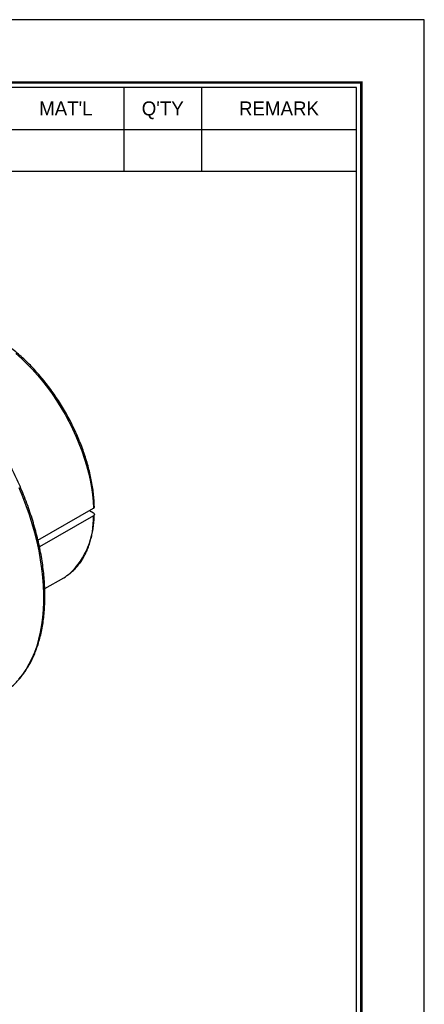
# Model space of a CAD drawing. Header units: millimetres. Extents: x 0 to 411, y 0 to 291.
# Tile 7 of 7: x 353 to 411, y 150 to 291. Entities that reach past the tile are written whole.
import ezdxf
from ezdxf.enums import TextEntityAlignment as Align

# ---------------------------------------------------------------- set-up
doc = ezdxf.new("R2010")
doc.units = ezdxf.units.MM
doc.layers.add('L1', color=7, linetype='CONTINUOUS')
doc.layers.add('OUTLINE', color=7, linetype='CONTINUOUS')

# ---------------------------------------------------------------- blocks, each defined once
blk = doc.blocks.new('표제란')
at = {"layer": 'L1', "color": 0}
for p, q in [((297, 210), (0, 210)), ((297, 0), (297, 210))]:
    blk.add_line(p, q, dxfattribs=at)
at = {"layer": 'L1'}
for p, q in [((266, 203), (266, 194.34)), ((274, 203), (274, 194.34)), ((190, 198.67), (290, 198.67)), ((190, 194.34), (290, 194.34))]:
    blk.add_line(p, q, dxfattribs=at)
at = {"layer": 'L1', "const_width": 0.25}
blk.add_lwpolyline([(290.5, 6.5), (290.5, 203.5), (10, 203.5), (10, 6.5)], close=True, dxfattribs=at)
at = {"layer": 'L1'}
blk.add_lwpolyline([(290, 7), (290, 203), (10.5, 203), (10.5, 7)], close=True, dxfattribs=at)
for s, p in [("MAT'L", (260, 200.83)), ("Q'TY", (270, 200.83)), ('REMARK', (282, 200.83))]:
    blk.add_text(s, height=1.444, dxfattribs=at).set_placement(p, align=Align.MIDDLE_CENTER)
for tag, p in [('필렛', (179.25, 10.9)), ('모따기', (179.25, 8.3))]:
    blk.add_attdef(tag, text='', height=1.15, dxfattribs=at).set_placement(p, align=Align.MIDDLE_LEFT)
at = {"layer": 'OUTLINE', "ltscale": 0.5}
for tag, p, height in [('TITLE', (237.17, 24.41), 2.5), ('도번', (251.18, 15.64), 2.5), ('SCALE', (253.78, 9.55), 1.2), ('DATE', (277.02, 9.51), 1.2)]:
    blk.add_attdef(tag, p, '', height=height, dxfattribs=at)

msp = doc.modelspace()

# ---------------------------------------------------------------- linework, layer by layer
at = {"layer": 'OUTLINE'}
for p, q in [((355.7198, 216.1182), (363.6284, 220.6838)), ((363.6284, 219.6223), (355.9296, 215.1778)), ((363.0626, 220.3571), (363.6283, 220.0306)), ((356.6856, 209.2022), (359.3892, 210.763))]:
    msp.add_line(p, q, dxfattribs=at)
at = {"layer": 'OUTLINE', "flags": 128}
for points in [[(352.5658, 242.8042), (353.3563, 242.0983), (354.1334, 241.349), (354.8945, 240.5587), (355.6371, 239.7298), (356.3591, 238.8652), (357.0579, 237.9674), (357.7315, 237.0395), (358.3775, 236.0843), (358.9941, 235.1049), (359.5791, 234.1045), (360.1308, 233.0862), (360.6474, 232.0533), (361.1272, 231.0091), (361.5686, 229.9569), (361.9704, 228.9002), (362.3311, 227.8422), (362.6497, 226.7863), (362.9251, 225.736), (363.1564, 224.6946), (363.3429, 223.6654), (363.484, 222.6517), (363.5793, 221.6568), (363.6284, 220.6838)], [(353.0045, 196.2514), (353.5376, 196.9266), (354.0304, 197.6525), (354.482, 198.4277), (354.8914, 199.2504), (355.2576, 200.1189), (355.5798, 201.0313), (355.8574, 201.9856), (356.0898, 202.9797), (356.2765, 204.0114), (356.417, 205.0786), (356.5111, 206.179), (356.5585, 207.31), (356.5591, 208.4694), (356.513, 209.6545), (356.4203, 210.8628), (356.2811, 212.0917), (356.0957, 213.3385), (355.8646, 214.6005), (355.5883, 215.875), (355.2673, 217.1592), (354.9023, 218.4504), (354.4942, 219.7456), (354.0438, 221.0422), (353.5521, 222.3373), (353.0201, 223.6281)]]:
    msp.add_lwpolyline(points, dxfattribs=at)
at = {"layer": 'OUTLINE'}
for centre, radius, start, end in [((352.9552, 219.1503), 10.6837, 313.432477, 2.5318), ((355.9432, 216.7282), 6.889, 300.014264, 309.231464)]:
    msp.add_arc(centre, radius, start, end, dxfattribs=at)
for points, knots in [([(351.6463, 194.9101), (351.6818, 194.9374), (351.9267, 195.1257), (352.3496, 195.5225), (352.9117, 196.1021), (353.436, 196.7334), (353.9254, 197.4094), (354.3779, 198.1305), (354.7927, 198.8951), (355.1689, 199.7018), (355.5056, 200.5489), (355.8023, 201.4347), (356.0581, 202.3575), (356.2726, 203.3154), (356.4455, 204.3064), (356.5762, 205.3285), (356.6647, 206.3797), (356.7109, 207.4577), (356.7146, 208.5606), (356.6759, 209.686), (356.595, 210.8318), (356.4722, 211.9958), (356.3076, 213.1757), (356.1017, 214.3692), (355.8548, 215.5742), (355.5677, 216.7881), (355.2407, 218.0088), (354.8746, 219.2338), (354.4702, 220.461), (354.0281, 221.6877), (353.5494, 222.9119), (353.0348, 224.131), (352.4855, 225.3428), (351.9025, 226.545), (351.287, 227.7352), (350.64, 228.9112), (349.9629, 230.0706), (349.2569, 231.2113), (348.5235, 232.3312), (347.764, 233.4279), (346.9798, 234.4994), (346.1726, 235.5437), (345.3437, 236.5587), (344.4948, 237.5425), (343.6274, 238.4932), (342.7433, 239.4088), (341.8441, 240.2878), (340.9315, 241.1283), (340.0071, 241.9286), (339.0729, 242.6873), (338.1304, 243.4029), (337.1815, 244.0738), (336.228, 244.6988), (335.2716, 245.2767), (334.3141, 245.8061), (333.3575, 246.286), (332.4034, 246.7154), (331.4538, 247.0934), (330.5106, 247.4191), (329.5755, 247.6918), (328.6506, 247.9108), (327.7376, 248.0757), (326.8385, 248.186), (325.9551, 248.2416), (325.0895, 248.2423), (324.2434, 248.188), (323.4184, 248.0796), (322.6173, 247.9153), (321.8975, 247.7198), (321.4571, 247.5547), (321.2658, 247.4829)], [0, 0, 0, 0, 0.00249829, 0.01723177, 0.03198177, 0.04675429, 0.06155339, 0.07638104, 0.09123729, 0.10612058, 0.12102818, 0.13595668, 0.15090239, 0.16586165, 0.18083106, 0.19580763, 0.21078885, 0.22577265, 0.24075732, 0.25574135, 0.27072393, 0.28570449, 0.30068267, 0.31565828, 0.33063123, 0.34560156, 0.36056936, 0.37553478, 0.39049801, 0.40545927, 0.42041879, 0.43537683, 0.45033365, 0.46528951, 0.48024469, 0.49519947, 0.51015412, 0.5251089, 0.54006401, 0.55501974, 0.56997637, 0.58493418, 0.59989344, 0.61485443, 0.62981741, 0.64478264, 0.65975037, 0.67472082, 0.68969417, 0.70467058, 0.71965012, 0.73463279, 0.74961851, 0.76460701, 0.77959787, 0.79459044, 0.80958369, 0.8245759, 0.83956527, 0.85454948, 0.86952573, 0.88449077, 0.89944092, 0.9143723, 0.92928103, 0.9441637, 0.95901773, 0.97384192, 0.98863684, 1, 1, 1, 1]), ([(363.7749, 220.8883), (363.7693, 221.051), (363.7532, 221.5221), (363.6939, 222.3173), (363.5836, 223.2776), (363.431, 224.2529), (363.2373, 225.2401), (363.003, 226.2364), (362.7288, 227.239), (362.4157, 228.2451), (362.0644, 229.2518), (361.6762, 230.2562), (361.252, 231.2556), (360.7933, 232.2471), (360.3012, 233.2279), (359.7771, 234.1952), (359.2227, 235.1462), (358.6394, 236.0782), (358.029, 236.9887), (357.3931, 237.8749), (356.7335, 238.7344), (356.0522, 239.5646), (355.3509, 240.3633), (354.6317, 241.1281), (353.8965, 241.8568), (353.1474, 242.5473), (352.3864, 243.1976), (351.6157, 243.8057), (350.8373, 244.37), (350.0534, 244.8885), (349.2663, 245.3599), (348.4779, 245.7826), (347.6906, 246.1551), (346.9067, 246.4764), (346.1283, 246.7452), (345.3579, 246.9605), (344.5977, 247.1217), (343.8503, 247.228), (343.118, 247.2791), (342.4033, 247.2747), (341.7082, 247.2156), (341.0363, 247.0999), (340.4357, 246.949), (340.0714, 246.8121), (339.9135, 246.7527)], [0, 0, 0, 0, 0.01280608, 0.03708535, 0.06135936, 0.08562648, 0.10988611, 0.13413817, 0.15838291, 0.18262086, 0.20685271, 0.23107926, 0.25530141, 0.27952009, 0.30373627, 0.32795092, 0.35216506, 0.37637965, 0.40059539, 0.42481331, 0.44903442, 0.47325973, 0.49749023, 0.5217269, 0.54597065, 0.57022232, 0.59448263, 0.61875211, 0.64303101, 0.66731916, 0.69161587, 0.71591964, 0.74022799, 0.76453591, 0.78883694, 0.81312301, 0.83738396, 0.86160768, 0.88578073, 0.90988959, 0.93392244, 0.95787153, 0.98173544, 1, 1, 1, 1]), ([(360.3401, 211.4279), (360.4063, 211.4797), (360.6446, 211.6658), (361.0206, 212.0372), (361.4669, 212.5398), (361.8754, 213.0917), (362.2477, 213.6876), (362.5819, 214.327), (362.877, 215.0079), (363.1321, 215.7283), (363.3463, 216.4862), (363.519, 217.279), (363.6488, 218.1048), (363.7384, 218.952), (363.7628, 219.5365), (363.7749, 219.8253)], [0, 0, 0, 0, 0.03069837, 0.11047841, 0.19042716, 0.2706069, 0.35105281, 0.43177286, 0.51275187, 0.59395829, 0.67535157, 0.75688874, 0.83852921, 0.92023759, 1, 1, 1, 1]), ([(363.6283, 220.0306), (363.7205, 219.9773), (363.7747, 219.9027), (363.7749, 219.7504), (363.7218, 219.6762), (363.6284, 219.6223)], [0, 0, 0, 0, 0.5, 0.5, 1, 1, 1, 1]), ([(363.6284, 220.6838), (363.6635, 220.7089), (363.7338, 220.7592), (363.7776, 220.8357), (363.7701, 220.8801), (363.7681, 220.8922)], [0, 0, 0, 0, 0.420593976, 0.841679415, 1, 1, 1, 1])]:
    msp.add_open_spline(points, degree=3, knots=knots, dxfattribs=at)

# ---------------------------------------------------------------- block references
at = {"layer": 'OUTLINE', "xscale": 1.38346610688, "yscale": 1.38346610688, "zscale": 1.38346610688}
msp.add_blockref('표제란', (0, 0), dxfattribs=at)

doc.saveas('drawing.dxf')
